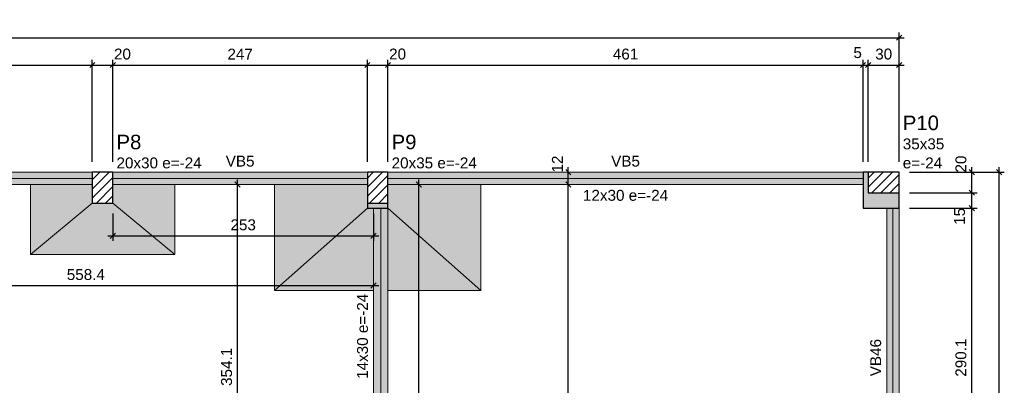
# Model space of a CAD drawing. Header units: millimetres. Extents: x 0 to 119, y 0 to 84.
# Tile 25 of 27: x 67.37 to 86.48, y 65.32 to 72.42. Entities that reach past the tile are written whole.
import ezdxf

# ---------------------------------------------------------------- set-up
doc = ezdxf.new("R2010")
doc.units = ezdxf.units.MM
doc.header["$MEASUREMENT"] = 0
doc.linetypes.add('NULL', pattern=[0])
doc.layers.get('0').update_dxf_attribs({"lineweight": 18})
for name, color, linetype, lineweight in [('FO-Cotas', 5, 'Continuous', 5), ('FO-Eixos', 5, 'Continuous', 5), ('FO-Hachura das sapatas', 43, 'Continuous', 5), ('FO-Hachura pilar que morre', 106, 'Continuous', 5), ('FO-Hachura pilar que passa', 19, 'Continuous', 5), ('FO-Hachura viga', 43, 'Continuous', 5), ('FO-Pilares', 4, 'Continuous', 30), ('FO-Seção das fundações', 9, 'Continuous', 5), ('FO-Textos das vigas', 7, 'Continuous', 5), ('FO-Textos dos pilares', 7, 'Continuous', 5), ('FO-Vigas', 1, 'Continuous', 20)]:
    doc.layers.add(name, color=color, linetype=linetype, lineweight=lineweight)
doc.styles.add('Arial', font='txt')
doc.dimstyles.new('UM_50.000000', dxfattribs={"dimtxt": 0.18, "dimasz": 0.1, "dimexe": 0.1, "dimexo": 0.2, "dimgap": 0, "dimtad": 1, "dimtih": 1, "dimtoh": 1, "dimdec": 1, "dimlfac": 50, "dimzin": 0, "dimdsep": 46, "dimtxsty": 'Standard', "dimcen": 0.09, "dimdle": 0.1, "dimadec": 1, "dimazin": 2, "dimtfac": 1, "dimtdec": 4, "dimtofl": 0, "dimtmove": 0, "dimatfit": 3, "dimfxl": 1, "dimtolj": 1, "dimarcsym": 0})

# ---------------------------------------------------------------- blocks, each defined once
blk = doc.blocks.new('_Oblique')
at = {"color": 0, "linetype": 'ByBlock', "lineweight": -2}
blk.add_line((-0.5, -0.5), (0.5, 0.5), dxfattribs=at)
blk = doc.blocks.new('*D19')
at = {"layer": 'Defpoints', "color": 0}
for p in [(68.775, 71.536), (63.366, 69.455), (68.775, 69.456)]:
    blk.add_point(p, dxfattribs=at)
at = {"layer": 'FO-Cotas', "color": 0, "lineweight": -2}
for p, q in [((63.266, 71.536), (68.875, 71.536)), ((63.366, 69.655), (63.366, 71.636)), ((68.775, 69.656), (68.775, 71.636))]:
    blk.add_line(p, q, dxfattribs=at)
at = {"layer": 'FO-Cotas', "color": 0, "lineweight": -2, "xscale": 0.1, "yscale": 0.1, "zscale": 0.1, "rotation": 180}
blk.add_blockref('_Oblique', (63.366, 71.536), dxfattribs=at)
at = {"layer": 'FO-Cotas', "color": 0, "lineweight": -2, "xscale": 0.1, "yscale": 0.1, "zscale": 0.1}
blk.add_blockref('_Oblique', (68.775, 71.536), dxfattribs=at)
at = {"layer": 'FO-Cotas', "color": 7, "insert": (66.071, 71.748), "char_height": 0.2118, "attachment_point": 5, "rotation": 0.0057, "style": 'Arial'}
blk.add_mtext('\\A1;270.5', dxfattribs=at)
blk = doc.blocks.new('*D20')
at = {"layer": 'Defpoints', "color": 0}
for p in [(69.175, 71.536), (68.775, 69.456), (69.175, 69.456)]:
    blk.add_point(p, dxfattribs=at)
at = {"layer": 'FO-Cotas', "color": 0, "lineweight": -2}
for p, q in [((68.675, 71.536), (69.275, 71.536)), ((68.775, 69.656), (68.775, 71.636)), ((69.175, 69.656), (69.175, 71.636))]:
    blk.add_line(p, q, dxfattribs=at)
at = {"layer": 'FO-Cotas', "color": 0, "lineweight": -2, "xscale": 0.1, "yscale": 0.1, "zscale": 0.1, "rotation": 180}
blk.add_blockref('_Oblique', (68.775, 71.536), dxfattribs=at)
at = {"layer": 'FO-Cotas', "color": 0, "lineweight": -2, "xscale": 0.1, "yscale": 0.1, "zscale": 0.1}
blk.add_blockref('_Oblique', (69.175, 71.536), dxfattribs=at)
at = {"layer": 'FO-Cotas', "color": 7, "insert": (69.361, 71.748), "char_height": 0.2118, "attachment_point": 5, "rotation": 0.0057, "style": 'Arial'}
blk.add_mtext('\\A1;20', dxfattribs=at)
blk = doc.blocks.new('*D21')
at = {"layer": 'Defpoints', "color": 0}
for p in [(74.115, 71.536), (69.175, 69.456), (74.115, 69.456)]:
    blk.add_point(p, dxfattribs=at)
at = {"layer": 'FO-Cotas', "color": 0, "lineweight": -2}
for p, q in [((69.075, 71.536), (74.215, 71.536)), ((69.175, 69.656), (69.175, 71.636)), ((74.115, 69.656), (74.115, 71.636))]:
    blk.add_line(p, q, dxfattribs=at)
at = {"layer": 'FO-Cotas', "color": 0, "lineweight": -2, "xscale": 0.1, "yscale": 0.1, "zscale": 0.1, "rotation": 180}
blk.add_blockref('_Oblique', (69.175, 71.536), dxfattribs=at)
at = {"layer": 'FO-Cotas', "color": 0, "lineweight": -2, "xscale": 0.1, "yscale": 0.1, "zscale": 0.1}
blk.add_blockref('_Oblique', (74.115, 71.536), dxfattribs=at)
at = {"layer": 'FO-Cotas', "color": 7, "insert": (71.645, 71.748), "char_height": 0.2118, "attachment_point": 5, "rotation": 0.0057, "style": 'Arial'}
blk.add_mtext('\\A1;247', dxfattribs=at)
blk = doc.blocks.new('*D22')
at = {"layer": 'Defpoints', "color": 0}
for p in [(74.515, 71.536), (74.115, 69.456), (74.515, 69.456)]:
    blk.add_point(p, dxfattribs=at)
at = {"layer": 'FO-Cotas', "color": 0, "lineweight": -2}
for p, q in [((74.015, 71.536), (74.615, 71.536)), ((74.115, 69.656), (74.115, 71.636)), ((74.515, 69.656), (74.515, 71.636))]:
    blk.add_line(p, q, dxfattribs=at)
at = {"layer": 'FO-Cotas', "color": 0, "lineweight": -2, "xscale": 0.1, "yscale": 0.1, "zscale": 0.1, "rotation": 180}
blk.add_blockref('_Oblique', (74.115, 71.536), dxfattribs=at)
at = {"layer": 'FO-Cotas', "color": 0, "lineweight": -2, "xscale": 0.1, "yscale": 0.1, "zscale": 0.1}
blk.add_blockref('_Oblique', (74.515, 71.536), dxfattribs=at)
at = {"layer": 'FO-Cotas', "color": 7, "insert": (74.701, 71.748), "char_height": 0.2118, "attachment_point": 5, "rotation": 0.0057, "style": 'Arial'}
blk.add_mtext('\\A1;20', dxfattribs=at)
blk = doc.blocks.new('*D23')
at = {"layer": 'Defpoints', "color": 0}
for p in [(83.736, 71.536), (74.515, 69.456), (83.736, 69.456)]:
    blk.add_point(p, dxfattribs=at)
at = {"layer": 'FO-Cotas', "color": 0, "lineweight": -2}
for p, q in [((74.415, 71.536), (83.836, 71.536)), ((74.515, 69.656), (74.515, 71.636)), ((83.736, 69.656), (83.736, 71.636))]:
    blk.add_line(p, q, dxfattribs=at)
at = {"layer": 'FO-Cotas', "color": 0, "lineweight": -2, "xscale": 0.1, "yscale": 0.1, "zscale": 0.1, "rotation": 180}
blk.add_blockref('_Oblique', (74.515, 71.536), dxfattribs=at)
at = {"layer": 'FO-Cotas', "color": 0, "lineweight": -2, "xscale": 0.1, "yscale": 0.1, "zscale": 0.1}
blk.add_blockref('_Oblique', (83.736, 71.536), dxfattribs=at)
at = {"layer": 'FO-Cotas', "color": 7, "insert": (79.126, 71.748), "char_height": 0.2118, "attachment_point": 5, "rotation": 0.0057, "style": 'Arial'}
blk.add_mtext('\\A1;461', dxfattribs=at)
blk = doc.blocks.new('*D24')
at = {"layer": 'Defpoints', "color": 0}
for p in [(83.836, 71.536), (83.736, 69.456), (83.836, 69.456)]:
    blk.add_point(p, dxfattribs=at)
at = {"layer": 'FO-Cotas', "color": 0, "lineweight": -2}
for p, q in [((83.636, 71.536), (83.936, 71.536)), ((83.736, 69.656), (83.736, 71.636)), ((83.836, 69.656), (83.836, 71.636))]:
    blk.add_line(p, q, dxfattribs=at)
at = {"layer": 'FO-Cotas', "color": 0, "lineweight": -2, "xscale": 0.1, "yscale": 0.1, "zscale": 0.1, "rotation": 180}
blk.add_blockref('_Oblique', (83.736, 71.536), dxfattribs=at)
at = {"layer": 'FO-Cotas', "color": 0, "lineweight": -2, "xscale": 0.1, "yscale": 0.1, "zscale": 0.1}
blk.add_blockref('_Oblique', (83.836, 71.536), dxfattribs=at)
at = {"layer": 'FO-Cotas', "color": 7, "insert": (83.631, 71.776), "char_height": 0.2118, "attachment_point": 5, "rotation": 0.0057, "style": 'Arial'}
blk.add_mtext('\\A1;5', dxfattribs=at)
blk = doc.blocks.new('*D25')
at = {"layer": 'Defpoints', "color": 0}
for p in [(84.436, 71.536), (83.836, 69.456), (84.436, 69.456)]:
    blk.add_point(p, dxfattribs=at)
at = {"layer": 'FO-Cotas', "color": 0, "lineweight": -2}
for p, q in [((83.736, 71.536), (84.536, 71.536)), ((83.836, 69.656), (83.836, 71.636)), ((84.436, 69.656), (84.436, 71.636))]:
    blk.add_line(p, q, dxfattribs=at)
at = {"layer": 'FO-Cotas', "color": 0, "lineweight": -2, "xscale": 0.1, "yscale": 0.1, "zscale": 0.1, "rotation": 180}
blk.add_blockref('_Oblique', (83.836, 71.536), dxfattribs=at)
at = {"layer": 'FO-Cotas', "color": 0, "lineweight": -2, "xscale": 0.1, "yscale": 0.1, "zscale": 0.1}
blk.add_blockref('_Oblique', (84.436, 71.536), dxfattribs=at)
at = {"layer": 'FO-Cotas', "color": 7, "insert": (84.136, 71.748), "char_height": 0.2118, "attachment_point": 5, "rotation": 0.0057, "style": 'Arial'}
blk.add_mtext('\\A1;30', dxfattribs=at)
blk = doc.blocks.new('*D26')
at = {"layer": 'Defpoints', "color": 0}
for p in [(84.436, 72.066), (15.135, 69.456), (84.436, 69.456)]:
    blk.add_point(p, dxfattribs=at)
at = {"layer": 'FO-Cotas', "color": 0, "lineweight": -2}
for p, q in [((15.035, 72.066), (84.536, 72.066)), ((15.135, 69.656), (15.135, 72.166)), ((84.436, 69.656), (84.436, 72.166))]:
    blk.add_line(p, q, dxfattribs=at)
at = {"layer": 'FO-Cotas', "color": 0, "lineweight": -2, "xscale": 0.1, "yscale": 0.1, "zscale": 0.1, "rotation": 180}
blk.add_blockref('_Oblique', (15.135, 72.066), dxfattribs=at)
at = {"layer": 'FO-Cotas', "color": 0, "lineweight": -2, "xscale": 0.1, "yscale": 0.1, "zscale": 0.1}
blk.add_blockref('_Oblique', (84.436, 72.066), dxfattribs=at)
at = {"layer": 'FO-Cotas', "color": 7, "insert": (49.786, 72.278), "char_height": 0.2118, "attachment_point": 5, "rotation": 0.0057, "style": 'Arial'}
blk.add_mtext('\\A1;3465', dxfattribs=at)
blk = doc.blocks.new('*D74')
at = {"layer": 'Defpoints', "color": 0}
for p in [(84.436, 68.756), (85.848, 68.756), (84.435, 62.953)]:
    blk.add_point(p, dxfattribs=at)
at = {"layer": 'FO-Cotas', "color": 0, "lineweight": -2}
for p, q in [((85.848, 62.853), (85.848, 68.856)), ((84.636, 68.756), (85.948, 68.756)), ((84.635, 62.953), (85.948, 62.953))]:
    blk.add_line(p, q, dxfattribs=at)
at = {"layer": 'FO-Cotas', "color": 0, "lineweight": -2, "xscale": 0.1, "yscale": 0.1, "zscale": 0.1}
for p, rotation in [((85.848, 68.756), 90), ((85.848, 62.953), 270)]:
    blk.add_blockref('_Oblique', p, dxfattribs=dict(at, rotation=rotation))
at = {"layer": 'FO-Cotas', "color": 7, "insert": (85.636, 65.854), "char_height": 0.2118, "attachment_point": 5, "rotation": 90, "style": 'Arial'}
blk.add_mtext('\\A1;290.1', dxfattribs=at)
blk = doc.blocks.new('*D75')
at = {"layer": 'Defpoints', "color": 0}
for p in [(84.436, 69.056), (85.848, 69.056), (84.436, 68.756)]:
    blk.add_point(p, dxfattribs=at)
at = {"layer": 'FO-Cotas', "color": 0, "lineweight": -2}
for p, q in [((84.636, 69.056), (85.948, 69.056)), ((85.848, 68.656), (85.848, 69.156)), ((84.636, 68.756), (85.948, 68.756))]:
    blk.add_line(p, q, dxfattribs=at)
at = {"layer": 'FO-Cotas', "color": 0, "lineweight": -2, "xscale": 0.1, "yscale": 0.1, "zscale": 0.1}
for p, rotation in [((85.848, 69.056), 90), ((85.848, 68.756), 270)]:
    blk.add_blockref('_Oblique', p, dxfattribs=dict(at, rotation=rotation))
at = {"layer": 'FO-Cotas', "color": 7, "insert": (85.608, 68.598), "char_height": 0.2118, "attachment_point": 5, "rotation": 90, "style": 'Arial'}
blk.add_mtext('\\A1;15', dxfattribs=at)
blk = doc.blocks.new('*D76')
at = {"layer": 'Defpoints', "color": 0}
for p in [(84.436, 69.456), (85.848, 69.456), (84.436, 69.056)]:
    blk.add_point(p, dxfattribs=at)
at = {"layer": 'FO-Cotas', "color": 0, "lineweight": -2}
for p, q in [((84.636, 69.456), (85.948, 69.456)), ((85.848, 68.956), (85.848, 69.556)), ((84.636, 69.056), (85.948, 69.056))]:
    blk.add_line(p, q, dxfattribs=at)
at = {"layer": 'FO-Cotas', "color": 0, "lineweight": -2, "xscale": 0.1, "yscale": 0.1, "zscale": 0.1}
for p, rotation in [((85.848, 69.456), 90), ((85.848, 69.056), 270)]:
    blk.add_blockref('_Oblique', p, dxfattribs=dict(at, rotation=rotation))
at = {"layer": 'FO-Cotas', "color": 7, "insert": (85.636, 69.613), "char_height": 0.2118, "attachment_point": 5, "rotation": 90, "style": 'Arial'}
blk.add_mtext('\\A1;20', dxfattribs=at)
blk = doc.blocks.new('*D78')
at = {"layer": 'Defpoints', "color": 0}
for p in [(84.436, 69.456), (86.377, 69.456), (84.436, 27.96)]:
    blk.add_point(p, dxfattribs=at)
at = {"layer": 'FO-Cotas', "color": 0, "lineweight": -2}
for p, q in [((84.636, 69.456), (86.477, 69.456)), ((86.377, 27.86), (86.377, 69.556)), ((84.636, 27.96), (86.477, 27.96))]:
    blk.add_line(p, q, dxfattribs=at)
at = {"layer": 'FO-Cotas', "color": 0, "lineweight": -2, "xscale": 0.1, "yscale": 0.1, "zscale": 0.1}
for p, rotation in [((86.377, 69.456), 90), ((86.377, 27.96), 270)]:
    blk.add_blockref('_Oblique', p, dxfattribs=dict(at, rotation=rotation))
at = {"layer": 'FO-Cotas', "color": 7, "insert": (86.165, 48.708), "char_height": 0.2118, "attachment_point": 5, "rotation": 90, "style": 'Arial'}
blk.add_mtext('\\A1;2074.8', dxfattribs=at)
blk = doc.blocks.new('*D128')
at = {"layer": 'Defpoints', "color": 0}
for p in [(63.066, 67.256), (74.235, 67.256), (74.235, 67.256)]:
    blk.add_point(p, dxfattribs=at)
at = {"layer": 'FO-Cotas', "color": 0, "lineweight": -2}
blk.add_line((62.966, 67.256), (74.335, 67.256), dxfattribs=at)
at = {"layer": 'FO-Cotas', "color": 0, "lineweight": -2, "xscale": 0.1, "yscale": 0.1, "zscale": 0.1, "rotation": 180}
blk.add_blockref('_Oblique', (63.066, 67.256), dxfattribs=at)
at = {"layer": 'FO-Cotas', "color": 0, "lineweight": -2, "xscale": 0.1, "yscale": 0.1, "zscale": 0.1}
blk.add_blockref('_Oblique', (74.235, 67.256), dxfattribs=at)
at = {"layer": 'FO-Cotas', "color": 7, "insert": (68.651, 67.467), "char_height": 0.2118, "attachment_point": 5, "rotation": 0.0057, "style": 'Arial'}
blk.add_mtext('\\A1;558.4', dxfattribs=at)
blk = doc.blocks.new('*D173')
at = {"layer": 'Defpoints', "color": 0}
for p in [(71.595, 69.216), (71.595, 69.216), (71.595, 62.134)]:
    blk.add_point(p, dxfattribs=at)
at = {"layer": 'FO-Cotas', "color": 0, "lineweight": -2}
blk.add_line((71.595, 62.034), (71.595, 69.316), dxfattribs=at)
at = {"layer": 'FO-Cotas', "color": 0, "lineweight": -2, "xscale": 0.1, "yscale": 0.1, "zscale": 0.1}
for p, rotation in [((71.595, 69.216), 90), ((71.595, 62.134), 270)]:
    blk.add_blockref('_Oblique', p, dxfattribs=dict(at, rotation=rotation))
at = {"layer": 'FO-Cotas', "color": 7, "insert": (71.383, 65.675), "char_height": 0.2118, "attachment_point": 5, "rotation": 90, "style": 'Arial'}
blk.add_mtext('\\A1;354.1', dxfattribs=at)
blk = doc.blocks.new('*D174')
at = {"layer": 'Defpoints', "color": 0}
for p in [(75.115, 69.216), (75.115, 69.216), (75.115, 48.916)]:
    blk.add_point(p, dxfattribs=at)
at = {"layer": 'FO-Cotas', "color": 0, "lineweight": -2}
blk.add_line((75.115, 48.816), (75.115, 69.316), dxfattribs=at)
at = {"layer": 'FO-Cotas', "color": 0, "lineweight": -2, "xscale": 0.1, "yscale": 0.1, "zscale": 0.1}
for p, rotation in [((75.115, 69.216), 90), ((75.115, 48.916), 270)]:
    blk.add_blockref('_Oblique', p, dxfattribs=dict(at, rotation=rotation))
at = {"layer": 'FO-Cotas', "color": 7, "insert": (74.903, 59.066), "char_height": 0.2118, "attachment_point": 5, "rotation": 90, "style": 'Arial'}
blk.add_mtext('\\A1;1015', dxfattribs=at)
blk = doc.blocks.new('*D186')
at = {"layer": 'Defpoints', "color": 0}
for p in [(78.015, 69.216), (78.015, 69.216), (78.015, 58.156)]:
    blk.add_point(p, dxfattribs=at)
at = {"layer": 'FO-Cotas', "color": 0, "lineweight": -2}
blk.add_line((78.015, 58.056), (78.015, 69.316), dxfattribs=at)
at = {"layer": 'FO-Cotas', "color": 0, "lineweight": -2, "xscale": 0.1, "yscale": 0.1, "zscale": 0.1}
for p, rotation in [((78.015, 69.216), 90), ((78.015, 58.156), 270)]:
    blk.add_blockref('_Oblique', p, dxfattribs=dict(at, rotation=rotation))
at = {"layer": 'FO-Cotas', "color": 7, "insert": (77.803, 63.686), "char_height": 0.2118, "attachment_point": 5, "rotation": 90, "style": 'Arial'}
blk.add_mtext('\\A1;553', dxfattribs=at)
blk = doc.blocks.new('*D187')
at = {"layer": 'Defpoints', "color": 0}
for p in [(78.015, 69.456), (78.015, 69.456), (78.015, 69.216)]:
    blk.add_point(p, dxfattribs=at)
at = {"layer": 'FO-Cotas', "color": 0, "lineweight": -2}
blk.add_line((78.015, 69.116), (78.015, 69.556), dxfattribs=at)
at = {"layer": 'FO-Cotas', "color": 0, "lineweight": -2, "xscale": 0.1, "yscale": 0.1, "zscale": 0.1}
for p, rotation in [((78.015, 69.456), 90), ((78.015, 69.216), 270)]:
    blk.add_blockref('_Oblique', p, dxfattribs=dict(at, rotation=rotation))
at = {"layer": 'FO-Cotas', "color": 7, "insert": (77.803, 69.613), "char_height": 0.2118, "attachment_point": 5, "rotation": 90, "style": 'Arial'}
blk.add_mtext('\\A1;12', dxfattribs=at)
blk = doc.blocks.new('*D197')
at = {"layer": 'Defpoints', "color": 0}
for p in [(69.175, 68.856), (74.235, 68.856), (74.235, 68.22)]:
    blk.add_point(p, dxfattribs=at)
at = {"layer": 'FO-Cotas', "color": 0, "lineweight": -2}
for p, q in [((69.175, 68.656), (69.175, 68.12)), ((74.235, 68.656), (74.235, 68.12)), ((69.075, 68.22), (74.335, 68.22))]:
    blk.add_line(p, q, dxfattribs=at)
at = {"layer": 'FO-Cotas', "color": 0, "lineweight": -2, "xscale": 0.1, "yscale": 0.1, "zscale": 0.1, "rotation": 180}
blk.add_blockref('_Oblique', (69.175, 68.22), dxfattribs=at)
at = {"layer": 'FO-Cotas', "color": 0, "lineweight": -2, "xscale": 0.1, "yscale": 0.1, "zscale": 0.1}
blk.add_blockref('_Oblique', (74.235, 68.22), dxfattribs=at)
at = {"layer": 'FO-Cotas', "color": 7, "insert": (71.705, 68.432), "char_height": 0.2118, "attachment_point": 5, "rotation": 0.0057, "style": 'Arial'}
blk.add_mtext('\\A1;253', dxfattribs=at)

msp = doc.modelspace()

# ---------------------------------------------------------------- hatches: boundary and pattern name
at = {"layer": 'FO-Hachura das sapatas', "linetype": 'Continuous'}
h = msp.add_hatch(color=43, dxfattribs=at)
h.paths.add_polyline_path([(67.5752, 67.8556), (70.3752, 67.8556), (70.3752, 69.4556), (67.5752, 69.4556), (67.5752, 67.8556)])
h.paths.add_polyline_path([(67.5752, 69.2156), (68.7752, 69.2156), (68.7752, 68.8556), (69.1752, 68.8556), (69.1752, 69.2156), (70.3752, 69.2156), (70.3752, 69.4556), (67.5752, 69.4556), (67.5752, 69.2156)], flags=0)
h = msp.add_hatch(color=43, dxfattribs=at)
h.paths.add_polyline_path([(72.3152, 67.1556), (76.3152, 67.1556), (76.3152, 69.4556), (72.3152, 69.4556), (72.3152, 67.1556)])
h.paths.add_polyline_path([(72.3152, 69.2156), (74.1152, 69.2156), (74.1152, 68.7556), (74.2348, 68.7556), (74.2348, 67.1556), (74.5148, 67.1556), (74.5148, 68.7556), (74.5152, 68.7556), (74.5152, 69.2156), (76.3152, 69.2156), (76.3152, 69.4556), (72.3152, 69.4556), (72.3152, 69.2156)], flags=0)
at = {"layer": 'FO-Hachura pilar que morre', "linetype": 'Continuous'}
h = msp.add_hatch(color=106, dxfattribs=at)
h.paths.add_polyline_path([(74.1152, 68.7556), (74.3152, 68.7556), (74.5152, 68.7556), (74.5152, 69.1056), (74.5152, 69.4556), (74.3152, 69.4556), (74.1152, 69.4556), (74.1152, 69.1056)])
h.paths.add_polyline_path([(74.5152, 69.4556), (74.3152, 69.4556), (74.1152, 69.4556), (74.1152, 69.1556), (74.1152, 68.8556), (74.3152, 68.8556), (74.5152, 68.8556), (74.5152, 69.1556)], flags=0)
h = msp.add_hatch(color=106, dxfattribs=at)
h.paths.add_polyline_path([(83.7358, 69.4556), (83.7358, 69.1056), (83.7358, 68.7556), (84.0858, 68.7556), (84.4358, 68.7556), (84.4358, 69.1056), (84.4358, 69.4556), (84.0858, 69.4556)])
h.paths.add_polyline_path([(84.4358, 69.0556), (84.4358, 69.2556), (84.4358, 69.4556), (84.1358, 69.4556), (83.8358, 69.4556), (83.8358, 69.2556), (83.8358, 69.0556), (84.1358, 69.0556)], flags=0)
at = {"layer": 'FO-Hachura pilar que passa', "linetype": 'Continuous'}
h = msp.add_hatch(dxfattribs=at)
h.set_pattern_fill('ANSI31', color=19, style=0)
h.paths.add_polyline_path([(68.7752, 68.8556), (68.9752, 68.8556), (69.1752, 68.8556), (69.1752, 69.1556), (69.1752, 69.4556), (68.9752, 69.4556), (68.7752, 69.4556), (68.7752, 69.1556)])
h = msp.add_hatch(dxfattribs=at)
h.set_pattern_fill('ANSI31', color=19, style=0)
h.paths.add_polyline_path([(74.5152, 69.4556), (74.3152, 69.4556), (74.1152, 69.4556), (74.1152, 69.1556), (74.1152, 68.8556), (74.3152, 68.8556), (74.5152, 68.8556), (74.5152, 69.1556)])
h = msp.add_hatch(dxfattribs=at)
h.set_pattern_fill('ANSI31', color=19, style=0)
h.paths.add_polyline_path([(84.4358, 69.0556), (84.4358, 69.2556), (84.4358, 69.4556), (84.1358, 69.4556), (83.8358, 69.4556), (83.8358, 69.2556), (83.8358, 69.0556), (84.1358, 69.0556)])
at = {"layer": 'FO-Hachura viga', "linetype": 'Continuous'}
for points in [[(68.7752, 69.2154), (68.7752, 69.2154), (68.7752, 69.4554), (63.3662, 69.4554), (63.3662, 69.2154), (68.7752, 69.2154)], [(74.1152, 69.4554), (74.1152, 69.4554), (69.1752, 69.4554), (69.1752, 69.2154), (74.1152, 69.2154), (74.1152, 69.4554)], [(83.7358, 69.2154), (83.7358, 69.2154), (83.7358, 69.4556), (74.5152, 69.4556), (74.5152, 69.2154), (83.7358, 69.2154)], [(74.5148, 68.7554), (74.5148, 68.7554), (74.2348, 68.7554), (74.2348, 62.9528), (74.5148, 62.9528), (74.5148, 68.7554)], [(84.4356, 68.7554), (84.4356, 68.7554), (84.1954, 68.7554), (84.1954, 62.9528), (84.4356, 62.9528), (84.4356, 68.7554)]]:
    msp.add_hatch(color=43, dxfattribs=at).paths.add_polyline_path(points)

# ---------------------------------------------------------------- linework, layer by layer
at = {"layer": 'FO-Eixos'}
for p, q in [((63.3662, 69.3356), (68.7752, 69.3356)), ((69.1752, 69.3356), (74.1152, 69.3356)), ((74.5152, 69.3356), (83.7358, 69.3356)), ((74.3748, 62.9528), (74.3748, 68.7556)), ((84.3156, 62.9528), (84.3156, 68.7556))]:
    msp.add_line(p, q, dxfattribs=at)
at = {"layer": 'FO-Pilares'}
for p, q in [((83.8358, 69.4556), (83.8358, 69.0556)), ((83.8358, 69.0556), (84.4358, 69.0556)), ((74.1152, 68.8556), (74.5152, 68.8556))]:
    msp.add_line(p, q, dxfattribs=at)
for points in [[(68.7752, 68.8556), (68.9752, 68.8556), (69.1752, 68.8556), (69.1752, 69.1556), (69.1752, 69.4556), (68.9752, 69.4556), (68.7752, 69.4556), (68.7752, 69.1556), (68.7752, 68.8556)], [(74.1152, 68.7556), (74.3152, 68.7556), (74.5152, 68.7556), (74.5152, 69.1056), (74.5152, 69.4556), (74.3152, 69.4556), (74.1152, 69.4556), (74.1152, 69.1056), (74.1152, 68.7556)], [(83.7358, 69.4556), (83.7358, 69.1056), (83.7358, 68.7556), (84.0858, 68.7556), (84.4358, 68.7556), (84.4358, 69.1056), (84.4358, 69.4556), (84.0858, 69.4556), (83.7358, 69.4556)]]:
    msp.add_lwpolyline(points, close=True, dxfattribs=at)
at = {"layer": 'FO-Seção das fundações'}
for p, q in [((67.5752, 69.4556), (68.7752, 69.4556)), ((70.3752, 69.4556), (69.1752, 69.4556)), ((72.3152, 69.4556), (74.1152, 69.4556)), ((76.3152, 69.4556), (74.5152, 69.4556)), ((67.5752, 67.8556), (68.7752, 68.8556)), ((70.3752, 67.8556), (69.1752, 68.8556)), ((72.3152, 67.1556), (74.1152, 68.7556)), ((76.3152, 67.1556), (74.5152, 68.7556))]:
    msp.add_line(p, q, dxfattribs=at)
for points in [[(68.7752, 69.4556), (69.1752, 69.4556)], [(74.1152, 69.4556), (74.5152, 69.4556)], [(67.5752, 69.2156), (67.5752, 67.8556)], [(70.3752, 67.8556), (70.3752, 69.2156)], [(72.3152, 69.2156), (72.3152, 67.1556)], [(76.3152, 67.1556), (76.3152, 69.2156)], [(70.3752, 67.8556), (67.5752, 67.8556)], [(74.2348, 67.1556), (72.3152, 67.1556)], [(76.3152, 67.1556), (74.5148, 67.1556)]]:
    msp.add_lwpolyline(points, dxfattribs=at)
at = {"layer": 'FO-Vigas'}
for p, q in [((63.3662, 69.4556), (68.7752, 69.4556)), ((69.1752, 69.4556), (74.1152, 69.4556)), ((74.5152, 69.4556), (83.7358, 69.4556)), ((63.3662, 69.2156), (68.7752, 69.2156)), ((69.1752, 69.2156), (74.1152, 69.2156)), ((74.5152, 69.2156), (83.7358, 69.2156)), ((74.2348, 62.9528), (74.2348, 68.7556)), ((74.5148, 62.9528), (74.5148, 68.7556)), ((84.1956, 62.9528), (84.1956, 68.7556)), ((84.4356, 62.9528), (84.4356, 68.7556))]:
    msp.add_line(p, q, dxfattribs=at)

# ---------------------------------------------------------------- texts
at = {"layer": 'FO-Textos das vigas', "linetype": 'NULL', "char_height": 0.2118, "attachment_point": 8, "line_spacing_factor": 0.798, "style": 'Arial'}
for s, insert, width in [('VB5', (71.6456, 69.5615), 1.096279), ('VB5', (79.1256, 69.5615), 1.096279), ('12x30 e=-24', (79.1256, 68.8975), 3.240977)]:
    msp.add_mtext(s, dxfattribs=dict(at, insert=insert, width=width))
at = {"layer": 'FO-Textos das vigas', "linetype": 'NULL', "char_height": 0.2118, "rotation": 90.00021, "line_spacing_factor": 0.798, "style": 'Arial'}
for s, insert, width, attachment_point in [('14x30 e=-24', (74.1287, 65.4416), 3.240977, 7), ('VB46', (84.0897, 65.8546), 1.418848, 8)]:
    msp.add_mtext(s, dxfattribs=dict(at, insert=insert, width=width, attachment_point=attachment_point))
at = {"layer": 'FO-Textos dos pilares', "linetype": 'NULL', "attachment_point": 7, "line_spacing_factor": 0.798, "style": 'Arial'}
for s, insert, char_height, width in [('P10', (84.5066, 70.2678), 0.2824, 1.387852), ('P8', (69.2456, 69.8968), 0.2824, 0.954053), ('P9', (74.5856, 69.8968), 0.2824, 0.954053), ('35x35', (84.5066, 69.8965), 0.2118, 1.580273), ('20x30 e=-24', (69.2456, 69.5265), 0.2118, 3.240977), ('20x35 e=-24', (74.5856, 69.5265), 0.2118, 3.240977), ('e=-24', (84.5066, 69.5265), 0.2118, 1.499561)]:
    msp.add_mtext(s, dxfattribs=dict(at, insert=insert, char_height=char_height, width=width))

# ---------------------------------------------------------------- dimensions: what is measured, and where the dimension line sits
at = {"layer": 'FO-Cotas'}
for base, p1, p2, override, picture, middle, turn in [((84.4358, 72.0659), (15.1352, 69.4556), (84.4358, 69.4556), {"dimtxt": 0.2118, "dimasz": 0.1, "dimexe": 0.1, "dimexo": 0.2, "dimtad": 1, "dimtih": 0, "dimtoh": 0, "dimdec": 1, "dimlfac": 50, "dimzin": 8, "dimtxsty": 'Arial', "dimblk": 'Oblique', "dimblk1": 'Oblique', "dimblk2": 'Oblique', "dimsah": 1, "dimdle": 0.1, "dimse1": 0, "dimse2": 0, "dimclrt": 7, "dimadec": 1, "dimazin": 3, "dimtmove": 2, "dimldrblk": 'Oblique'}, '*D26', (49.7855, 72.2777), 0.00573), ((68.7752426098, 71.5363880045), (63.3662426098, 69.4553880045), (68.7752426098, 69.4555880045), {"dimtxt": 0.2118, "dimasz": 0.1, "dimexe": 0.1, "dimexo": 0.2, "dimtad": 1, "dimtih": 0, "dimtoh": 0, "dimdec": 1, "dimlfac": 50, "dimzin": 8, "dimtxsty": 'Arial', "dimblk": 'Oblique', "dimblk1": 'Oblique', "dimblk2": 'Oblique', "dimsah": 1, "dimdle": 0.1, "dimse1": 0, "dimse2": 0, "dimclrt": 7, "dimadec": 1, "dimazin": 3, "dimtmove": 2, "dimldrblk": 'Oblique'}, '*D19', (66.0707426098, 71.7481880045), 0.005729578), ((69.1752, 71.5364), (68.7752, 69.4556), (69.1752, 69.4556), {"dimtxt": 0.2118, "dimasz": 0.1, "dimexe": 0.1, "dimexo": 0.2, "dimtad": 1, "dimtih": 0, "dimtoh": 0, "dimdec": 1, "dimlfac": 50, "dimzin": 8, "dimtxsty": 'Arial', "dimblk": 'Oblique', "dimblk1": 'Oblique', "dimblk2": 'Oblique', "dimsah": 1, "dimdle": 0.1, "dimse1": 0, "dimse2": 0, "dimclrt": 7, "dimadec": 1, "dimazin": 3, "dimtmove": 2, "dimldrblk": 'Oblique'}, '*D20', (69.3605, 71.7482), 0.00573), ((74.1152, 71.5364), (69.1752, 69.4556), (74.1152, 69.4556), {"dimtxt": 0.2118, "dimasz": 0.1, "dimexe": 0.1, "dimexo": 0.2, "dimtad": 1, "dimtih": 0, "dimtoh": 0, "dimdec": 1, "dimlfac": 50, "dimzin": 8, "dimtxsty": 'Arial', "dimblk": 'Oblique', "dimblk1": 'Oblique', "dimblk2": 'Oblique', "dimsah": 1, "dimdle": 0.1, "dimse1": 0, "dimse2": 0, "dimclrt": 7, "dimadec": 1, "dimazin": 3, "dimtmove": 2, "dimldrblk": 'Oblique'}, '*D21', (71.6452, 71.7482), 0.00573), ((74.5152, 71.5364), (74.1152, 69.4556), (74.5152, 69.4556), {"dimtxt": 0.2118, "dimasz": 0.1, "dimexe": 0.1, "dimexo": 0.2, "dimtad": 1, "dimtih": 0, "dimtoh": 0, "dimdec": 1, "dimlfac": 50, "dimzin": 8, "dimtxsty": 'Arial', "dimblk": 'Oblique', "dimblk1": 'Oblique', "dimblk2": 'Oblique', "dimsah": 1, "dimdle": 0.1, "dimse1": 0, "dimse2": 0, "dimclrt": 7, "dimadec": 1, "dimazin": 3, "dimtmove": 2, "dimldrblk": 'Oblique'}, '*D22', (74.7005, 71.7482), 0.00573), ((83.7358, 71.5364), (74.5152, 69.4556), (83.7358, 69.4556), {"dimtxt": 0.2118, "dimasz": 0.1, "dimexe": 0.1, "dimexo": 0.2, "dimtad": 1, "dimtih": 0, "dimtoh": 0, "dimdec": 1, "dimlfac": 50, "dimzin": 8, "dimtxsty": 'Arial', "dimblk": 'Oblique', "dimblk1": 'Oblique', "dimblk2": 'Oblique', "dimsah": 1, "dimdle": 0.1, "dimse1": 0, "dimse2": 0, "dimclrt": 7, "dimadec": 1, "dimazin": 3, "dimtmove": 2, "dimldrblk": 'Oblique'}, '*D23', (79.1255, 71.7482), 0.00573), ((83.8358, 71.5364), (83.7358, 69.4556), (83.8358, 69.4556), {"dimtxt": 0.2118, "dimasz": 0.1, "dimexe": 0.1, "dimexo": 0.2, "dimtad": 1, "dimtih": 0, "dimtoh": 0, "dimdec": 1, "dimlfac": 50, "dimzin": 8, "dimtxsty": 'Arial', "dimblk": 'Oblique', "dimblk1": 'Oblique', "dimblk2": 'Oblique', "dimsah": 1, "dimdle": 0.1, "dimse1": 0, "dimse2": 0, "dimclrt": 7, "dimadec": 1, "dimazin": 3, "dimtmove": 2, "dimldrblk": 'Oblique'}, '*D24', (83.6312, 71.7762), 0.00573), ((84.4358, 71.5364), (83.8358, 69.4556), (84.4358, 69.4556), {"dimtxt": 0.2118, "dimasz": 0.1, "dimexe": 0.1, "dimexo": 0.2, "dimtad": 1, "dimtih": 0, "dimtoh": 0, "dimdec": 1, "dimlfac": 50, "dimzin": 8, "dimtxsty": 'Arial', "dimblk": 'Oblique', "dimblk1": 'Oblique', "dimblk2": 'Oblique', "dimsah": 1, "dimdle": 0.1, "dimse1": 0, "dimse2": 0, "dimclrt": 7, "dimadec": 1, "dimazin": 3, "dimtmove": 2, "dimldrblk": 'Oblique'}, '*D25', (84.1358, 71.7482), 0.00573), ((74.2348, 68.2202), (69.1752, 68.8556), (74.2348, 68.8556), {"dimtxt": 0.2118, "dimasz": 0.1, "dimexe": 0.1, "dimexo": 0.2, "dimtad": 1, "dimtih": 0, "dimtoh": 0, "dimdec": 1, "dimlfac": 50, "dimzin": 8, "dimtxsty": 'Arial', "dimblk": 'Oblique', "dimblk1": 'Oblique', "dimblk2": 'Oblique', "dimsah": 1, "dimdle": 0.1, "dimse1": 0, "dimse2": 0, "dimclrt": 7, "dimadec": 1, "dimazin": 3, "dimtmove": 2, "dimldrblk": 'Oblique'}, '*D197', (71.705, 68.432), 0.00573), ((74.2348, 67.2556), (63.0662, 67.2556), (74.2348, 67.2556), {"dimtxt": 0.2118, "dimasz": 0.1, "dimexe": 0.1, "dimexo": 0.2, "dimtad": 1, "dimtih": 0, "dimtoh": 0, "dimdec": 1, "dimlfac": 50, "dimzin": 8, "dimtxsty": 'Arial', "dimblk": 'Oblique', "dimblk1": 'Oblique', "dimblk2": 'Oblique', "dimsah": 1, "dimdle": 0.1, "dimse1": 1, "dimse2": 1, "dimclrt": 7, "dimadec": 1, "dimazin": 3, "dimtmove": 2, "dimldrblk": 'Oblique'}, '*D128', (68.6505, 67.4674), 0.00573)]:
    dim = msp.add_linear_dim(base=base, p1=p1, p2=p2, dimstyle='UM_50.000000', override=override, dxfattribs=at)
    dim.commit()
    dim.dimension.update_dxf_attribs({"geometry": picture, "text_midpoint": middle, "dimtype": 160, "text_rotation": turn})
for base, p1, p2, override, picture, middle in [((78.0152, 69.4556), (78.0152, 69.2156), (78.0152, 69.4556), {"dimtxt": 0.2118, "dimasz": 0.1, "dimexe": 0.1, "dimexo": 0.2, "dimtad": 1, "dimtih": 0, "dimtoh": 0, "dimdec": 1, "dimlfac": 50, "dimzin": 8, "dimtxsty": 'Arial', "dimblk": 'Oblique', "dimblk1": 'Oblique', "dimblk2": 'Oblique', "dimsah": 1, "dimdle": 0.1, "dimse1": 1, "dimse2": 1, "dimclrt": 7, "dimadec": 1, "dimazin": 3, "dimtmove": 2, "dimldrblk": 'Oblique'}, '*D187', (77.8034, 69.6129)), ((85.8476, 69.4556), (84.4358, 69.0556), (84.4358, 69.4556), {"dimtxt": 0.2118, "dimasz": 0.1, "dimexe": 0.1, "dimexo": 0.2, "dimtad": 1, "dimtih": 0, "dimtoh": 0, "dimdec": 1, "dimlfac": 50, "dimzin": 8, "dimtxsty": 'Arial', "dimblk": 'Oblique', "dimblk1": 'Oblique', "dimblk2": 'Oblique', "dimsah": 1, "dimdle": 0.1, "dimse1": 0, "dimse2": 0, "dimclrt": 7, "dimadec": 1, "dimazin": 3, "dimtmove": 2, "dimldrblk": 'Oblique'}, '*D76', (85.6358, 69.6129)), ((86.3771, 69.4556), (84.4358, 27.9604), (84.4358, 69.4556), {"dimtxt": 0.2118, "dimasz": 0.1, "dimexe": 0.1, "dimexo": 0.2, "dimtad": 1, "dimtih": 0, "dimtoh": 0, "dimdec": 1, "dimlfac": 50, "dimzin": 8, "dimtxsty": 'Arial', "dimblk": 'Oblique', "dimblk1": 'Oblique', "dimblk2": 'Oblique', "dimsah": 1, "dimdle": 0.1, "dimse1": 0, "dimse2": 0, "dimclrt": 7, "dimadec": 1, "dimazin": 3, "dimtmove": 2, "dimldrblk": 'Oblique'}, '*D78', (86.1653, 48.708)), ((71.5952, 69.2156), (71.5952, 62.1342), (71.5952, 69.2156), {"dimtxt": 0.2118, "dimasz": 0.1, "dimexe": 0.1, "dimexo": 0.2, "dimtad": 1, "dimtih": 0, "dimtoh": 0, "dimdec": 1, "dimlfac": 50, "dimzin": 8, "dimtxsty": 'Arial', "dimblk": 'Oblique', "dimblk1": 'Oblique', "dimblk2": 'Oblique', "dimsah": 1, "dimdle": 0.1, "dimse1": 1, "dimse2": 1, "dimclrt": 7, "dimadec": 1, "dimazin": 3, "dimtmove": 2, "dimldrblk": 'Oblique'}, '*D173', (71.3834, 65.6749)), ((75.1152, 69.2156), (75.1152, 48.9156), (75.1152, 69.2156), {"dimtxt": 0.2118, "dimasz": 0.1, "dimexe": 0.1, "dimexo": 0.2, "dimtad": 1, "dimtih": 0, "dimtoh": 0, "dimdec": 1, "dimlfac": 50, "dimzin": 8, "dimtxsty": 'Arial', "dimblk": 'Oblique', "dimblk1": 'Oblique', "dimblk2": 'Oblique', "dimsah": 1, "dimdle": 0.1, "dimse1": 1, "dimse2": 1, "dimclrt": 7, "dimadec": 1, "dimazin": 3, "dimtmove": 2, "dimldrblk": 'Oblique'}, '*D174', (74.9034, 59.0656)), ((78.0152, 69.2156), (78.0152, 58.1556), (78.0152, 69.2156), {"dimtxt": 0.2118, "dimasz": 0.1, "dimexe": 0.1, "dimexo": 0.2, "dimtad": 1, "dimtih": 0, "dimtoh": 0, "dimdec": 1, "dimlfac": 50, "dimzin": 8, "dimtxsty": 'Arial', "dimblk": 'Oblique', "dimblk1": 'Oblique', "dimblk2": 'Oblique', "dimsah": 1, "dimdle": 0.1, "dimse1": 1, "dimse2": 1, "dimclrt": 7, "dimadec": 1, "dimazin": 3, "dimtmove": 2, "dimldrblk": 'Oblique'}, '*D186', (77.8034, 63.6856)), ((85.8476, 69.0556), (84.4358, 68.7556), (84.4358, 69.0556), {"dimtxt": 0.2118, "dimasz": 0.1, "dimexe": 0.1, "dimexo": 0.2, "dimtad": 1, "dimtih": 0, "dimtoh": 0, "dimdec": 1, "dimlfac": 50, "dimzin": 8, "dimtxsty": 'Arial', "dimblk": 'Oblique', "dimblk1": 'Oblique', "dimblk2": 'Oblique', "dimsah": 1, "dimdle": 0.1, "dimse1": 0, "dimse2": 0, "dimclrt": 7, "dimadec": 1, "dimazin": 3, "dimtmove": 2, "dimldrblk": 'Oblique'}, '*D75', (85.6079, 68.5983)), ((85.8476, 68.7556), (84.4352, 62.9528), (84.4358, 68.7556), {"dimtxt": 0.2118, "dimasz": 0.1, "dimexe": 0.1, "dimexo": 0.2, "dimtad": 1, "dimtih": 0, "dimtoh": 0, "dimdec": 1, "dimlfac": 50, "dimzin": 8, "dimtxsty": 'Arial', "dimblk": 'Oblique', "dimblk1": 'Oblique', "dimblk2": 'Oblique', "dimsah": 1, "dimdle": 0.1, "dimse1": 0, "dimse2": 0, "dimclrt": 7, "dimadec": 1, "dimazin": 3, "dimtmove": 2, "dimldrblk": 'Oblique'}, '*D74', (85.6358, 65.8542))]:
    dim = msp.add_linear_dim(base=base, p1=p1, p2=p2, angle=90, dimstyle='UM_50.000000', override=override, dxfattribs=at)
    dim.commit()
    dim.dimension.update_dxf_attribs({"geometry": picture, "text_midpoint": middle, "dimtype": 160, "text_rotation": 90})

doc.saveas('drawing.dxf')
